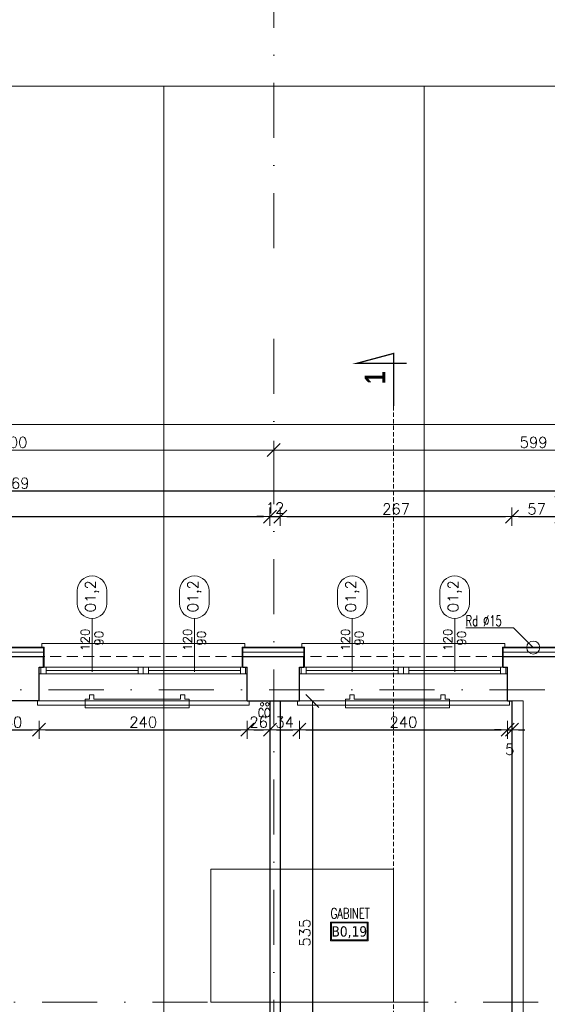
# Model space of a CAD drawing. Header units: millimetres. Extents: x 23192 to 177760, y -399809 to -79279.
# Tile 148 of 256: x 52299 to 52907, y -194342 to -193206. Entities that reach past the tile are written whole.
import ezdxf
from ezdxf.enums import TextEntityAlignment as Align

# ---------------------------------------------------------------- set-up
doc = ezdxf.new("R2010")
doc.units = ezdxf.units.MM
for name, pattern in [('CARKOVANA', [7.5, 5, -2.5]), ('DASHDOT', [25.4, 12.7, -6.35, 0, -6.35]), ('HIDDEN', [9.525, 6.35, -3.175])]:
    doc.linetypes.add(name, pattern=pattern)
doc.layers.get('0').update_dxf_attribs({"lineweight": 0})
for name, color, linetype, lineweight in [('!! 0_ Istn-okna', 6, 'Continuous', 13), ('!! 0_ Istn-sciany', 3, 'Continuous', 30), ('!! 0_ Istn-widok', 1, 'Continuous', 15), ('!! 0_ Opis', 8, 'Continuous', 13), ('!! 0_Istn-armatura', 6, 'Continuous', 9), ('!! 0_Istn-cienka', 4, 'Continuous', 9), ('!! 0_Opis_okna', 8, 'Continuous', 15), ('!! 0_Opis_pom', 9, 'Continuous', 13), ('!! 0_Osie', 1, 'DASHDOT', 13), ('!! 1_ tynk zewn  - nowy', 21, 'Continuous', 20), ('!! 2_ remont Ocieplenie', 4, 'ZIGZAG', 5), ('!! wymiary osi', 250, 'Continuous', 9), ('0-osie-liniA', 14, 'DASHDOT', 5)]:
    doc.layers.add(name, color=color, linetype=linetype, lineweight=lineweight)
for name, color, linetype, lineweight, plot in [('!! 0_Istn-grzejniki', 7, 'Continuous', 0, False), ('!! 0_ramki', 66, 'Continuous', 9, False), ('Powierzchnia', 140, 'Continuous', 5, False)]:
    doc.layers.add(name, color=color, linetype=linetype, lineweight=lineweight, plot=plot)
doc.layers.add('!! 1_Wyburzenia', color=252, linetype='CARKOVANA', lineweight=13, true_color=0x696969)
doc.styles.add('ARCHETYP', font='romans.shx', dxfattribs={"height": 15})
doc.styles.add('ARIAL', font='tahoma.ttf')
doc.styles.add('STYLE7', font='ARIALNB.TTF')
doc.styles.add('TXT', font='simplex.shx')
doc.linetypes.add('ZIGZAG', pattern='A,0.00254,-5.08,[131,ltypeshp.shx,S=5.08,R=0,X=-5.08,Y=0],-10.16,[131,ltypeshp.shx,S=5.08,R=180,X=5.08,Y=0],-5.08', length=20.32254)
doc.dimstyles.new('DIM50', dxfattribs={"dimscale": 5, "dimtxt": 2.5, "dimasz": 1.5, "dimexe": 0, "dimexo": 0, "dimgap": 0.5, "dimtad": 1, "dimdec": 4, "dimrnd": 0.5, "dimdsep": 46, "dimtxsty": 'TXT', "dimblk1": 'TICK1', "dimblk2": 'TICK1', "dimsah": 1, "dimcen": 0, "dimse1": 1, "dimse2": 1, "dimclrd": 1, "dimclre": 7, "dimclrt": 9, "dimadec": 0, "dimazin": 0, "dimtfac": 1, "dimtdec": 4, "dimtmove": 2, "dimatfit": 3, "dimldrblk": 'TICK1', "dimfxl": 1, "dimtolj": 1, "dimarcsym": 0})

# ---------------------------------------------------------------- blocks, each defined once
blk = doc.blocks.new('TICK1')
at = {"color": 2}
blk.add_line((-1, -1), (1, 1), dxfattribs=at)
at = {"color": 0}
for p, q in [((0, 0), (-1, 0)), ((0, -1.4), (0, 1.4))]:
    blk.add_line(p, q, dxfattribs=at)
blk = doc.blocks.new('*D3757')
at = {"layer": '!! wymiary osi', "color": 1, "lineweight": -2, "transparency": 16777216}
blk.add_line((48925.2, -193735.9), (54984.2, -193735.9), dxfattribs=at)
at = {"layer": 'DEFPOINTS', "color": 0, "transparency": 16777216}
for p in [(48917.7, -193635.5), (54991.7, -193635.5), (54991.7, -193735.9)]:
    blk.add_point(p, dxfattribs=at)
at = {"layer": '!! wymiary osi', "color": 1, "lineweight": -2, "transparency": 16777216, "xscale": 7.5, "yscale": 7.5, "zscale": 7.5, "rotation": 180}
blk.add_blockref('TICK1', (48917.7, -193735.9), dxfattribs=at)
at = {"layer": '!! wymiary osi', "color": 1, "lineweight": -2, "transparency": 16777216, "xscale": 7.5, "yscale": 7.5, "zscale": 7.5}
blk.add_blockref('TICK1', (54991.7, -193735.9), dxfattribs=at)
at = {"layer": '!! wymiary osi', "color": 9, "transparency": 16777216, "insert": (51954.7, -193727.1), "char_height": 12.5, "attachment_point": 5, "style": 'TXT'}
blk.add_mtext('\\A1;6074', dxfattribs=at)
blk = doc.blocks.new('*D3761')
at = {"layer": '!! wymiary osi', "color": 1, "lineweight": -2, "transparency": 16777216}
blk.add_line((51999.7, -193765.3), (52584.7, -193765.3), dxfattribs=at)
at = {"layer": 'DEFPOINTS', "color": 0, "transparency": 16777216}
for p in [(51992.2, -193765.3), (52592.2, -193765.3), (52592.2, -193765.3)]:
    blk.add_point(p, dxfattribs=at)
at = {"layer": '!! wymiary osi', "color": 1, "lineweight": -2, "transparency": 16777216, "xscale": 7.5, "yscale": 7.5, "zscale": 7.5, "rotation": 180}
blk.add_blockref('TICK1', (51992.2, -193765.3), dxfattribs=at)
at = {"layer": '!! wymiary osi', "color": 1, "lineweight": -2, "transparency": 16777216, "xscale": 7.5, "yscale": 7.5, "zscale": 7.5}
blk.add_blockref('TICK1', (52592.2, -193765.3), dxfattribs=at)
at = {"layer": '!! wymiary osi', "color": 9, "transparency": 16777216, "insert": (52292.2, -193756.5), "char_height": 12.5, "attachment_point": 5, "style": 'TXT'}
blk.add_mtext('\\A1;600', dxfattribs=at)
blk = doc.blocks.new('*D3762')
at = {"layer": '!! wymiary osi', "color": 1, "lineweight": -2, "transparency": 16777216}
blk.add_line((52599.7, -193765.3), (53183.7, -193765.3), dxfattribs=at)
at = {"layer": 'DEFPOINTS', "color": 0, "transparency": 16777216}
for p in [(52592.2, -193765.3), (53191.2, -193765.3), (53191.2, -193765.3)]:
    blk.add_point(p, dxfattribs=at)
at = {"layer": '!! wymiary osi', "color": 1, "lineweight": -2, "transparency": 16777216, "xscale": 7.5, "yscale": 7.5, "zscale": 7.5, "rotation": 180}
blk.add_blockref('TICK1', (52592.2, -193765.3), dxfattribs=at)
at = {"layer": '!! wymiary osi', "color": 1, "lineweight": -2, "transparency": 16777216, "xscale": 7.5, "yscale": 7.5, "zscale": 7.5}
blk.add_blockref('TICK1', (53191.2, -193765.3), dxfattribs=at)
at = {"layer": '!! wymiary osi', "color": 9, "transparency": 16777216, "insert": (52891.7, -193756.5), "char_height": 12.5, "attachment_point": 5, "style": 'TXT'}
blk.add_mtext('\\A1;599', dxfattribs=at)
blk = doc.blocks.new('BLOK OSIE A-B PN')
at = {"layer": '0-osie-liniA', "ltscale": 5}
blk.add_lwpolyline([(52592.2, -182063), (52592.2, -184306.7)], dxfattribs=at)
blk = doc.blocks.new('*D2241')
at = {"layer": '!! wymiary osi', "color": 1, "lineweight": -2, "transparency": 16777216}
blk.add_line((51662.2, -193749.3), (52916.2, -193749.3), dxfattribs=at)
at = {"layer": 'DEFPOINTS', "color": 0, "transparency": 16777216}
for p in [(52923.7, -193749.3), (51654.7, -193904.6), (52923.7, -193904.6)]:
    blk.add_point(p, dxfattribs=at)
at = {"layer": '!! wymiary osi', "color": 1, "lineweight": -2, "transparency": 16777216, "xscale": 7.5, "yscale": 7.5, "zscale": 7.5, "rotation": 180}
blk.add_blockref('TICK1', (51654.7, -193749.3), dxfattribs=at)
at = {"layer": '!! wymiary osi', "color": 1, "lineweight": -2, "transparency": 16777216, "xscale": 7.5, "yscale": 7.5, "zscale": 7.5}
blk.add_blockref('TICK1', (52923.7, -193749.3), dxfattribs=at)
at = {"layer": '!! wymiary osi', "color": 9, "transparency": 16777216, "insert": (52289.2, -193740.6), "char_height": 12.5, "attachment_point": 5, "style": 'TXT'}
blk.add_mtext('\\A1;1269', dxfattribs=at)
blk = doc.blocks.new('*D2260')
at = {"layer": '!! wymiary osi', "color": 1, "lineweight": -2, "transparency": 16777216}
blk.add_line((51711.2, -193779.1), (52580.2, -193779.1), dxfattribs=at)
at = {"layer": 'DEFPOINTS', "color": 0, "transparency": 16777216}
for p in [(52587.7, -193779.1), (52587.7, -194314.1), (51703.7, -194326.6)]:
    blk.add_point(p, dxfattribs=at)
at = {"layer": '!! wymiary osi', "color": 1, "lineweight": -2, "transparency": 16777216, "xscale": 7.5, "yscale": 7.5, "zscale": 7.5, "rotation": 180}
blk.add_blockref('TICK1', (51703.7, -193779.1), dxfattribs=at)
at = {"layer": '!! wymiary osi', "color": 1, "lineweight": -2, "transparency": 16777216, "xscale": 7.5, "yscale": 7.5, "zscale": 7.5}
blk.add_blockref('TICK1', (52587.7, -193779.1), dxfattribs=at)
at = {"layer": '!! wymiary osi', "color": 9, "transparency": 16777216, "insert": (52145.7, -193770.4), "char_height": 12.5, "attachment_point": 5, "style": 'TXT'}
blk.add_mtext('\\A1;884', dxfattribs=at)
blk = doc.blocks.new('*D2261')
at = {"layer": '!! wymiary osi', "color": 1, "lineweight": -2, "transparency": 16777216}
for p, q in [((52580.2, -193779.1), (52572.7, -193779.1)), ((52587.7, -193779.1), (52599.7, -193779.1)), ((52607.2, -193779.1), (52614.7, -193779.1))]:
    blk.add_line(p, q, dxfattribs=at)
at = {"layer": 'DEFPOINTS', "color": 0, "transparency": 16777216}
for p in [(52599.7, -193779.1), (52587.7, -194314.1), (52599.7, -194314.1)]:
    blk.add_point(p, dxfattribs=at)
at = {"layer": '!! wymiary osi', "color": 1, "lineweight": -2, "transparency": 16777216, "xscale": 7.5, "yscale": 7.5, "zscale": 7.5}
blk.add_blockref('TICK1', (52587.7, -193779.1), dxfattribs=at)
at = {"layer": '!! wymiary osi', "color": 1, "lineweight": -2, "transparency": 16777216, "xscale": 7.5, "yscale": 7.5, "zscale": 7.5, "rotation": 180}
blk.add_blockref('TICK1', (52599.7, -193779.1), dxfattribs=at)
at = {"layer": '!! wymiary osi', "color": 9, "transparency": 16777216, "insert": (52593.7, -193769.1), "char_height": 12.5, "attachment_point": 5, "style": 'TXT'}
blk.add_mtext('\\A1;12', dxfattribs=at)
blk = doc.blocks.new('*D2262')
at = {"layer": '!! wymiary osi', "color": 1, "lineweight": -2, "transparency": 16777216}
blk.add_line((52607.2, -193779.1), (52859.2, -193779.1), dxfattribs=at)
at = {"layer": 'DEFPOINTS', "color": 0, "transparency": 16777216}
for p in [(52866.7, -193779.1), (52866.7, -193966.6), (52599.7, -194314.1)]:
    blk.add_point(p, dxfattribs=at)
at = {"layer": '!! wymiary osi', "color": 1, "lineweight": -2, "transparency": 16777216, "xscale": 7.5, "yscale": 7.5, "zscale": 7.5, "rotation": 180}
blk.add_blockref('TICK1', (52599.7, -193779.1), dxfattribs=at)
at = {"layer": '!! wymiary osi', "color": 1, "lineweight": -2, "transparency": 16777216, "xscale": 7.5, "yscale": 7.5, "zscale": 7.5}
blk.add_blockref('TICK1', (52866.7, -193779.1), dxfattribs=at)
at = {"layer": '!! wymiary osi', "color": 9, "transparency": 16777216, "insert": (52733.2, -193770.4), "char_height": 12.5, "attachment_point": 5, "style": 'TXT'}
blk.add_mtext('\\A1;267', dxfattribs=at)
blk = doc.blocks.new('*D2414')
at = {"layer": '!! wymiary osi', "color": 1, "lineweight": -2, "transparency": 16777216}
blk.add_line((52269.2, -194025), (52314.2, -194025), dxfattribs=at)
at = {"layer": 'DEFPOINTS', "color": 0, "transparency": 16777216}
for p in [(52261.7, -193991.6), (52321.7, -193991.6), (52321.7, -194025)]:
    blk.add_point(p, dxfattribs=at)
at = {"layer": '!! wymiary osi', "color": 1, "lineweight": -2, "transparency": 16777216, "xscale": 7.5, "yscale": 7.5, "zscale": 7.5, "rotation": 180}
blk.add_blockref('TICK1', (52261.7, -194025), dxfattribs=at)
at = {"layer": '!! wymiary osi', "color": 1, "lineweight": -2, "transparency": 16777216, "xscale": 7.5, "yscale": 7.5, "zscale": 7.5}
blk.add_blockref('TICK1', (52321.7, -194025), dxfattribs=at)
at = {"layer": '!! wymiary osi', "color": 9, "transparency": 16777216, "insert": (52291.7, -194016.2), "char_height": 12.5, "attachment_point": 5, "style": 'TXT'}
blk.add_mtext('\\A1;60', dxfattribs=at)
blk = doc.blocks.new('*D2415')
at = {"layer": '!! wymiary osi', "color": 1, "lineweight": -2, "transparency": 16777216}
blk.add_line((52329.2, -194025), (52554.2, -194025), dxfattribs=at)
at = {"layer": 'DEFPOINTS', "color": 0, "transparency": 16777216}
for p in [(52321.7, -193991.6), (52561.7, -193991.6), (52561.7, -194025)]:
    blk.add_point(p, dxfattribs=at)
at = {"layer": '!! wymiary osi', "color": 1, "lineweight": -2, "transparency": 16777216, "xscale": 7.5, "yscale": 7.5, "zscale": 7.5, "rotation": 180}
blk.add_blockref('TICK1', (52321.7, -194025), dxfattribs=at)
at = {"layer": '!! wymiary osi', "color": 1, "lineweight": -2, "transparency": 16777216, "xscale": 7.5, "yscale": 7.5, "zscale": 7.5}
blk.add_blockref('TICK1', (52561.7, -194025), dxfattribs=at)
at = {"layer": '!! wymiary osi', "color": 9, "transparency": 16777216, "insert": (52441.7, -194016.2), "char_height": 12.5, "attachment_point": 5, "style": 'TXT'}
blk.add_mtext('\\A1;240', dxfattribs=at)
blk = doc.blocks.new('*D2416')
at = {"layer": '!! wymiary osi', "color": 1, "lineweight": -2, "transparency": 16777216}
blk.add_line((52569.2, -194025), (52580.2, -194025), dxfattribs=at)
at = {"layer": 'DEFPOINTS', "color": 0, "transparency": 16777216}
for p in [(52561.7, -193991.6), (52587.7, -193991.6), (52587.7, -194025)]:
    blk.add_point(p, dxfattribs=at)
at = {"layer": '!! wymiary osi', "color": 1, "lineweight": -2, "transparency": 16777216, "xscale": 7.5, "yscale": 7.5, "zscale": 7.5, "rotation": 180}
blk.add_blockref('TICK1', (52561.7, -194025), dxfattribs=at)
at = {"layer": '!! wymiary osi', "color": 1, "lineweight": -2, "transparency": 16777216, "xscale": 7.5, "yscale": 7.5, "zscale": 7.5}
blk.add_blockref('TICK1', (52587.7, -194025), dxfattribs=at)
at = {"layer": '!! wymiary osi', "color": 9, "transparency": 16777216, "insert": (52574.7, -194016.2), "char_height": 12.5, "attachment_point": 5, "style": 'TXT'}
blk.add_mtext('\\A1;26', dxfattribs=at)
blk = doc.blocks.new('*D2417')
at = {"layer": '!! wymiary osi', "color": 1, "lineweight": -2, "transparency": 16777216}
blk.add_line((52595.2, -194025), (52614.2, -194025), dxfattribs=at)
at = {"layer": 'DEFPOINTS', "color": 0, "transparency": 16777216}
for p in [(52587.7, -193991.6), (52621.7, -193991.6), (52621.7, -194025)]:
    blk.add_point(p, dxfattribs=at)
at = {"layer": '!! wymiary osi', "color": 1, "lineweight": -2, "transparency": 16777216, "xscale": 7.5, "yscale": 7.5, "zscale": 7.5, "rotation": 180}
blk.add_blockref('TICK1', (52587.7, -194025), dxfattribs=at)
at = {"layer": '!! wymiary osi', "color": 1, "lineweight": -2, "transparency": 16777216, "xscale": 7.5, "yscale": 7.5, "zscale": 7.5}
blk.add_blockref('TICK1', (52621.7, -194025), dxfattribs=at)
at = {"layer": '!! wymiary osi', "color": 9, "transparency": 16777216, "insert": (52604.7, -194016.2), "char_height": 12.5, "attachment_point": 5, "style": 'TXT'}
blk.add_mtext('\\A1;34', dxfattribs=at)
blk = doc.blocks.new('*D2418')
at = {"layer": '!! wymiary osi', "color": 1, "lineweight": -2, "transparency": 16777216}
blk.add_line((52629.2, -194025), (52854.2, -194025), dxfattribs=at)
at = {"layer": 'DEFPOINTS', "color": 0, "transparency": 16777216}
for p in [(52621.7, -193991.6), (52861.7, -193991.6), (52861.7, -194025)]:
    blk.add_point(p, dxfattribs=at)
at = {"layer": '!! wymiary osi', "color": 1, "lineweight": -2, "transparency": 16777216, "xscale": 7.5, "yscale": 7.5, "zscale": 7.5, "rotation": 180}
blk.add_blockref('TICK1', (52621.7, -194025), dxfattribs=at)
at = {"layer": '!! wymiary osi', "color": 1, "lineweight": -2, "transparency": 16777216, "xscale": 7.5, "yscale": 7.5, "zscale": 7.5}
blk.add_blockref('TICK1', (52861.7, -194025), dxfattribs=at)
at = {"layer": '!! wymiary osi', "color": 9, "transparency": 16777216, "insert": (52741.7, -194016.2), "char_height": 12.5, "attachment_point": 5, "style": 'TXT'}
blk.add_mtext('\\A1;240', dxfattribs=at)
blk = doc.blocks.new('*D2419')
at = {"layer": '!! wymiary osi', "color": 1, "lineweight": -2, "transparency": 16777216}
for p, q in [((52854.2, -194025), (52846.7, -194025)), ((52861.7, -194025), (52866.7, -194025)), ((52874.2, -194025), (52881.7, -194025))]:
    blk.add_line(p, q, dxfattribs=at)
at = {"layer": 'DEFPOINTS', "color": 0, "transparency": 16777216}
for p in [(52861.7, -193991.6), (52866.7, -193991.6), (52866.7, -194025)]:
    blk.add_point(p, dxfattribs=at)
at = {"layer": '!! wymiary osi', "color": 1, "lineweight": -2, "transparency": 16777216, "xscale": 7.5, "yscale": 7.5, "zscale": 7.5}
blk.add_blockref('TICK1', (52861.7, -194025), dxfattribs=at)
at = {"layer": '!! wymiary osi', "color": 1, "lineweight": -2, "transparency": 16777216, "xscale": 7.5, "yscale": 7.5, "zscale": 7.5, "rotation": 180}
blk.add_blockref('TICK1', (52866.7, -194025), dxfattribs=at)
at = {"layer": '!! wymiary osi', "color": 9, "transparency": 16777216, "insert": (52864.2, -194047.5), "char_height": 12.5, "attachment_point": 5, "style": 'TXT'}
blk.add_mtext('\\A1;5', dxfattribs=at)
blk = doc.blocks.new('*D2439')
at = {"layer": '!! wymiary osi', "color": 1, "lineweight": -2, "transparency": 16777216}
blk.add_line((52636.8, -193999.1), (52636.8, -194519.1), dxfattribs=at)
at = {"layer": 'DEFPOINTS', "color": 0, "transparency": 16777216}
for p in [(52599.7, -193991.6), (52599.7, -194526.6), (52636.8, -194526.6)]:
    blk.add_point(p, dxfattribs=at)
at = {"layer": '!! wymiary osi', "color": 1, "lineweight": -2, "transparency": 16777216, "xscale": 7.5, "yscale": 7.5, "zscale": 7.5}
for p, rotation in [((52636.8, -193991.6), 90), ((52636.8, -194526.6), 270)]:
    blk.add_blockref('TICK1', p, dxfattribs=dict(at, rotation=rotation))
at = {"layer": '!! wymiary osi', "color": 9, "transparency": 16777216, "insert": (52628, -194259.1), "char_height": 12.5, "attachment_point": 5, "rotation": 90, "style": 'TXT'}
blk.add_mtext('\\A1;535', dxfattribs=at)
blk = doc.blocks.new('*D2624')
at = {"layer": '!! wymiary osi', "color": 1, "lineweight": -2, "transparency": 16777216}
blk.add_line((52874.2, -193779.1), (52916.2, -193779.1), dxfattribs=at)
at = {"layer": 'DEFPOINTS', "color": 0, "transparency": 16777216}
for p in [(52923.7, -193779.1), (52923.7, -193915.6), (52866.7, -193966.6)]:
    blk.add_point(p, dxfattribs=at)
at = {"layer": '!! wymiary osi', "color": 1, "lineweight": -2, "transparency": 16777216, "xscale": 7.5, "yscale": 7.5, "zscale": 7.5, "rotation": 180}
blk.add_blockref('TICK1', (52866.7, -193779.1), dxfattribs=at)
at = {"layer": '!! wymiary osi', "color": 1, "lineweight": -2, "transparency": 16777216, "xscale": 7.5, "yscale": 7.5, "zscale": 7.5}
blk.add_blockref('TICK1', (52923.7, -193779.1), dxfattribs=at)
at = {"layer": '!! wymiary osi', "color": 9, "transparency": 16777216, "insert": (52895.2, -193770.4), "char_height": 12.5, "attachment_point": 5, "style": 'TXT'}
blk.add_mtext('\\A1;57', dxfattribs=at)
blk = doc.blocks.new('oznaczenie przekroi')
at = {"layer": '!! 0_ Opis', "color": 2, "const_width": 1.44}
blk.add_lwpolyline([(88789.9, -193651.7), (88789.9, -193590.9), (88747.9, -193602.2), (88805.1, -193602.2)], dxfattribs=at)
blk.add_lwpolyline([(88789.9, -193651.7), (88789.9, -193590.9), (88747.9, -193602.2), (88805.1, -193602.2)], dxfattribs=at)
at = {"layer": '!! 1_Wyburzenia'}
blk.add_lwpolyline([(88789.9, -193651.7), (88789.9, -199799.7)], dxfattribs=at)
at = {"layer": '!! 0_ Opis', "color": 9, "style": 'STYLE7', "text_generation_flag": 6, "width": 0.95}
blk.add_text('1', height=24, rotation=270, dxfattribs=at).set_placement((88780.5, -193626.1))
blk = doc.blocks.new('1_ok-opis')
blk.add_line((0, 111.6), (0, 50))
for points in [[(-17, 128.6), (-17, 143.6)], [(17, 128.6), (17, 143.6)]]:
    blk.add_lwpolyline(points)
for centre, start, end in [((0, 143.6), 0, 180), ((0, 128.6), 180, 0)]:
    blk.add_arc(centre, 17, start, end)
at = {"style": 'ARCHETYP'}
for tag, height, rotation, p in [('NR', 12, 90, (0, 136.9)), ('NR', 12, 270, (0, 136.9)), ('SZEROKOŚĆ', 10, 90, (-8, 78.3)), ('WYSOKOŚĆ', 10, 270, (-8, 78.3)), ('WYSOKOŚĆ', 10, 90, (8, 78.3)), ('SZEROKOŚĆ', 10, 270, (8, 78.3))]:
    blk.add_attdef(tag, text='', height=height, rotation=rotation, dxfattribs=at).set_placement(p, align=Align.MIDDLE)
blk = doc.blocks.new('BLOK OSI')
at = {"layer": '0-osie-liniA', "ltscale": 5}
for points in [[(52592.21142, -193637.0088), (52592.21142, -199860.81919)], [(51570.03302, -194041.7797), (53810.60983, -194041.7797)], [(48639.33021, -194402.0883), (55424.2848, -194402.0883)]]:
    blk.add_lwpolyline(points, dxfattribs=at)
at = {"layer": '!! wymiary osi'}
dim = blk.add_aligned_dim(p1=(48917.71142, -193635.47368), p2=(54991.71142, -193635.47368), distance=-100.4179, dimstyle='DIM50', dxfattribs=at)
dim.commit()
dim.dimension.update_dxf_attribs({"geometry": '*D3757', "text_midpoint": (51954.71142, -193727.14158)})
for base, p1, p2, picture, middle in [((52592.21142, -193765.29711), (51992.21142, -193765.29711), (52592.21142, -193765.29711), '*D3761', (52292.21142, -193756.54711)), ((53191.21142, -193765.29711), (52592.21142, -193765.29711), (53191.21142, -193765.29711), '*D3762', (52891.71142, -193756.54711))]:
    dim = blk.add_linear_dim(base=base, p1=p1, p2=p2, dimstyle='DIM50', dxfattribs=at)
    dim.commit()
    dim.dimension.update_dxf_attribs({"geometry": picture, "text_midpoint": middle})

msp = doc.modelspace()

# ---------------------------------------------------------------- linework, layer by layer
at = {"layer": '!! 0_ Istn-okna'}
for points in [[(52321.71142, -193952.5883), (52561.71142, -193952.5883)], [(52329.71142, -193956.5883), (52435.71142, -193956.5883)], [(52447.71142, -193956.5883), (52553.71142, -193956.5883)], [(52621.71142, -193952.5883), (52861.71142, -193952.5883)], [(52629.71142, -193956.5883), (52735.71142, -193956.5883)], [(52747.71142, -193956.5883), (52853.71142, -193956.5883)], [(52321.71142, -193960.5883), (52561.71142, -193960.5883)], [(52621.71142, -193960.5883), (52861.71142, -193960.5883)]]:
    msp.add_lwpolyline(points, dxfattribs=at)
for points in [[(52323.71142, -193952.5883), (52329.71142, -193952.5883), (52329.71142, -193960.5883), (52323.71142, -193960.5883)], [(52435.71142, -193952.5883), (52441.71142, -193952.5883), (52441.71142, -193960.5883), (52435.71142, -193960.5883)], [(52441.71142, -193952.5883), (52447.71142, -193952.5883), (52447.71142, -193960.5883), (52441.71142, -193960.5883)], [(52553.71142, -193952.5883), (52559.71142, -193952.5883), (52559.71142, -193960.5883), (52553.71142, -193960.5883)], [(52623.71142, -193952.5883), (52629.71142, -193952.5883), (52629.71142, -193960.5883), (52623.71142, -193960.5883)], [(52735.71142, -193952.5883), (52741.71142, -193952.5883), (52741.71142, -193960.5883), (52735.71142, -193960.5883)], [(52741.71142, -193952.5883), (52747.71142, -193952.5883), (52747.71142, -193960.5883), (52741.71142, -193960.5883)], [(52853.71142, -193952.5883), (52859.71142, -193952.5883), (52859.71142, -193960.5883), (52853.71142, -193960.5883)]]:
    msp.add_lwpolyline(points, close=True, dxfattribs=at)
at = {"layer": '!! 0_ Istn-sciany'}
for points in [[(52256.71142, -193940.5883), (52326.71142, -193940.5883)], [(52326.71142, -193952.5883), (52326.71142, -193940.5883)], [(52326.71142, -193952.5883), (52326.71142, -193940.5883)], [(52556.71142, -193940.5883), (52626.71142, -193940.5883)], [(52556.71142, -193952.5883), (52556.71142, -193940.5883)], [(52556.71142, -193952.5883), (52556.71142, -193940.5883)], [(52626.71142, -193952.5883), (52626.71142, -193940.5883)], [(52626.71142, -193952.5883), (52626.71142, -193940.5883)], [(52856.71142, -193940.5883), (52923.71142, -193940.5883)], [(52856.71142, -193952.5883), (52856.71142, -193940.5883)], [(52856.71142, -193952.5883), (52856.71142, -193940.5883)], [(52321.71142, -193952.5883), (52326.71142, -193952.5883)], [(52321.71142, -193991.5883), (52321.71142, -193952.5883)], [(52556.71142, -193952.5883), (52561.71142, -193952.5883)], [(52561.71142, -193991.5883), (52561.71142, -193952.5883)], [(52621.71142, -193952.5883), (52626.71142, -193952.5883)], [(52621.71142, -193991.5883), (52621.71142, -193952.5883)], [(52856.71142, -193952.5883), (52861.71142, -193952.5883)], [(52861.71142, -193991.5883), (52861.71142, -193952.5883)], [(52321.71142, -193991.5883), (52261.71142, -193991.5883)], [(52561.71142, -193991.5883), (52621.71142, -193991.5883)], [(52587.71142, -193991.5883), (52587.71142, -194526.5883)], [(52599.71142, -193991.5883), (52599.71142, -194526.5883)], [(52861.71142, -193991.5883), (52866.71142, -193991.5883)], [(52866.71142, -193991.5883), (52866.71142, -194351.5883)]]:
    msp.add_lwpolyline(points, dxfattribs=at)
at = {"layer": '!! 0_ Istn-widok'}
for points in [[(52558.71142, -193925.5883), (52324.71142, -193925.5883)], [(52324.71142, -193930.5883), (52324.71142, -193925.5883)], [(52558.71142, -193930.5883), (52558.71142, -193925.5883)], [(52858.71142, -193925.5883), (52624.71142, -193925.5883)], [(52624.71142, -193930.5883), (52624.71142, -193925.5883)], [(52858.71142, -193930.5883), (52858.71142, -193925.5883)], [(52319.71142, -193991.5883), (52319.71142, -193996.5883)], [(52563.71142, -193991.5883), (52563.71142, -193996.5883)], [(52587.71142, -193991.5883), (52599.71142, -193991.5883)], [(52619.71142, -193991.5883), (52619.71142, -193996.5883)], [(52863.71142, -193991.5883), (52863.71142, -193996.5883)], [(52319.71142, -193996.5883), (52563.71142, -193996.5883)], [(52619.71142, -193996.5883), (52863.71142, -193996.5883)]]:
    msp.add_lwpolyline(points, dxfattribs=at)
msp.add_circle((52891.21802, -193930.0883), 7.5, dxfattribs=at)
at = {"layer": '!! 0_ Opis'}
for points in [[(52868.58082, -193907.4511), (52813.69548, -193907.4511)], [(52868.58082, -193907.4511), (52891.21802, -193930.0883)]]:
    msp.add_lwpolyline(points, dxfattribs=at)
at = {"layer": '!! 0_Istn-armatura'}
for centre in [(52578.71142, -193995.5883), (52584.71142, -193995.5883)]:
    msp.add_circle(centre, 2, dxfattribs=at)
at = {"layer": '!! 0_Istn-cienka', "linetype": 'HIDDEN', "ltscale": 2}
for points in [[(52556.71142, -193940.5883), (52326.71142, -193940.5883)], [(52856.71142, -193940.5883), (52626.71142, -193940.5883)], [(52321.71142, -193991.5883), (52561.71142, -193991.5883)], [(52621.71142, -193991.5883), (52861.71142, -193991.5883)]]:
    msp.add_lwpolyline(points, dxfattribs=at)
at = {"layer": '!! 0_Istn-grzejniki'}
for points in [[(52489.71142, -193984.5883), (52489.71142, -193989.5883), (52494.71142, -193989.5883), (52494.71142, -193999.5883), (52374.71142, -193999.5883), (52374.71142, -193989.5883), (52379.71142, -193989.5883), (52379.71142, -193984.5883), (52384.71142, -193984.5883), (52384.71142, -193989.5883), (52484.71142, -193989.5883), (52484.71142, -193984.5883)], [(52789.71142, -193984.5883), (52789.71142, -193989.5883), (52794.71142, -193989.5883), (52794.71142, -193999.5883), (52674.71142, -193999.5883), (52674.71142, -193989.5883), (52679.71142, -193989.5883), (52679.71142, -193984.5883), (52684.71142, -193984.5883), (52684.71142, -193989.5883), (52784.71142, -193989.5883), (52784.71142, -193984.5883)]]:
    msp.add_lwpolyline(points, close=True, dxfattribs=at)
at = {"layer": '!! 0_Opis_pom', "ltscale": 0.7}
for points in [[(52657.4494, -194268.43204), (52700.9694, -194268.43204), (52700.9694, -194246.67204), (52657.4494, -194246.67204)], [(52658.5374, -194267.34404), (52699.8814, -194267.34404), (52699.8814, -194247.76004), (52658.5374, -194247.76004)]]:
    msp.add_lwpolyline(points, close=True, dxfattribs=at)
at = {"layer": '!! 0_ramki'}
for points in [[(48565.42916, -193282.57641), (52765.42916, -193282.57641), (52765.42916, -196252.57641), (48565.42916, -196252.57641)], [(52465.42916, -193282.57641), (56665.42916, -193282.57641), (56665.42916, -196252.57641), (52465.42916, -196252.57641)], [(52519.78298, -194185.54833), (52730.37796, -194185.54833), (52730.37796, -194339.0883), (52519.78298, -194339.0883)]]:
    msp.add_lwpolyline(points, close=True, dxfattribs=at)
at = {"layer": '!! 1_ tynk zewn  - nowy'}
for points in [[(52327.71142, -193929.5883), (52255.71142, -193929.5883)], [(52327.71142, -193930.5883), (52255.71142, -193930.5883)], [(52326.71142, -193940.5883), (52326.71142, -193929.5883)], [(52327.71142, -193952.5883), (52327.71142, -193929.5883)], [(52555.71142, -193952.5883), (52555.71142, -193929.5883)], [(52627.71142, -193929.5883), (52555.71142, -193929.5883)], [(52627.71142, -193930.5883), (52555.71142, -193930.5883)], [(52556.71142, -193940.5883), (52556.71142, -193929.5883)], [(52626.71142, -193940.5883), (52626.71142, -193929.5883)], [(52627.71142, -193952.5883), (52627.71142, -193929.5883)], [(52923.71142, -193929.5883), (52855.71142, -193929.5883)], [(52855.71142, -193952.5883), (52855.71142, -193929.5883)], [(52923.71142, -193930.5883), (52855.71142, -193930.5883)], [(52856.71142, -193940.5883), (52856.71142, -193929.5883)]]:
    msp.add_lwpolyline(points, dxfattribs=at)
at = {"layer": '!! 2_ remont Ocieplenie', "linetype": 'ZIGZAG', "ltscale": 0.75}
for points in [[(52326.71142, -193935.5883), (52256.71142, -193935.5883)], [(52626.71142, -193935.5883), (52556.71142, -193935.5883)], [(52923.71142, -193935.5883), (52856.71142, -193935.5883)]]:
    msp.add_lwpolyline(points, dxfattribs=at)
at = {"layer": 'Powierzchnia'}
for points in [[(51716.71142, -193991.5883), (52587.71142, -193991.5883), (52587.71142, -194626.5883), (51773.71142, -194626.5883), (51773.71142, -194608.5883), (51716.71142, -194608.5883)], [(52599.71142, -193991.5883), (52879.71142, -193991.5883), (52879.71142, -194608.5883), (52809.71142, -194608.5883), (52809.71142, -194626.5883), (52599.71142, -194626.5883)]]:
    msp.add_lwpolyline(points, close=True, dxfattribs=at)

# ---------------------------------------------------------------- block references
at = {"layer": '!! 0_Opis_okna'}
ref = msp.add_blockref('1_ok-opis', (52382.71142, -194008.11446), dxfattribs=at)
ref.add_attrib('WYSOKOŚĆ', '90', dxfattribs={"layer": '0', "height": 10, "rotation": 90, "style": 'ARCHETYP'}).set_placement((52390.71142, -193919.39405), align=Align.MIDDLE)
ref.add_attrib('SZEROKOŚĆ', '120', dxfattribs={"layer": '0', "height": 10, "rotation": 90, "style": 'ARCHETYP'}).set_placement((52374.71142, -193921.16751), align=Align.MIDDLE)
ref.add_attrib('NR', 'O1,2', dxfattribs={"layer": '0', "height": 12, "rotation": 90, "style": 'ARCHETYP'}).set_placement((52382.71142, -193871.21302), align=Align.MIDDLE)
ref = msp.add_blockref('1_ok-opis', (52500.71142, -194008.11446), dxfattribs=at)
ref.add_attrib('WYSOKOŚĆ', '90', dxfattribs={"layer": '0', "height": 10, "rotation": 90, "style": 'ARCHETYP'}).set_placement((52508.71142, -193919.39405), align=Align.MIDDLE)
ref.add_attrib('SZEROKOŚĆ', '120', dxfattribs={"layer": '0', "height": 10, "rotation": 90, "style": 'ARCHETYP'}).set_placement((52492.71142, -193921.16751), align=Align.MIDDLE)
ref.add_attrib('NR', 'O1,2', dxfattribs={"layer": '0', "height": 12, "rotation": 90, "style": 'ARCHETYP'}).set_placement((52500.71142, -193871.21302), align=Align.MIDDLE)
ref = msp.add_blockref('1_ok-opis', (52682.71142, -194008.11446), dxfattribs=at)
ref.add_attrib('WYSOKOŚĆ', '90', dxfattribs={"layer": '0', "height": 10, "rotation": 90, "style": 'ARCHETYP'}).set_placement((52690.71142, -193919.39405), align=Align.MIDDLE)
ref.add_attrib('SZEROKOŚĆ', '120', dxfattribs={"layer": '0', "height": 10, "rotation": 90, "style": 'ARCHETYP'}).set_placement((52674.71142, -193921.16751), align=Align.MIDDLE)
ref.add_attrib('NR', 'O1,2', dxfattribs={"layer": '0', "height": 12, "rotation": 90, "style": 'ARCHETYP'}).set_placement((52682.71142, -193871.21302), align=Align.MIDDLE)
ref = msp.add_blockref('1_ok-opis', (52800.71142, -194008.11446), dxfattribs=at)
ref.add_attrib('WYSOKOŚĆ', '90', dxfattribs={"layer": '0', "height": 10, "rotation": 90, "style": 'ARCHETYP'}).set_placement((52808.71142, -193919.39405), align=Align.MIDDLE)
ref.add_attrib('SZEROKOŚĆ', '120', dxfattribs={"layer": '0', "height": 10, "rotation": 90, "style": 'ARCHETYP'}).set_placement((52792.71142, -193921.16751), align=Align.MIDDLE)
ref.add_attrib('NR', 'O1,2', dxfattribs={"layer": '0', "height": 12, "rotation": 90, "style": 'ARCHETYP'}).set_placement((52800.71142, -193871.21302), align=Align.MIDDLE)
at = {"layer": '!! 0_Osie'}
for name, p in [('BLOK OSIE A-B PN', (0, -9182.23287)), ('BLOK OSI', (0, 63))]:
    msp.add_blockref(name, p, dxfattribs=at)
at = {"layer": '!! 1_Wyburzenia'}
msp.add_blockref('oznaczenie przekroi', (-36059.54271, 0), dxfattribs=at)

# ---------------------------------------------------------------- texts
at = {"layer": '!! 0_ Opis', "style": 'ARCHETYP', "width": 0.7}
msp.add_text('Rd %%C15', height=12, rotation=359.99999996, dxfattribs=at).set_placement((52813.33517, -193905.27771))
at = {"layer": '!! 0_Istn-armatura', "style": 'ARCHETYP', "width": 0.8}
msp.add_text('CO', height=10, rotation=0.00000004, dxfattribs=at).set_placement((52573.82958, -194010.22337))
at = {"layer": '!! 0_Opis_pom', "ltscale": 0.7, "style": 'TXT', "width": 0.7}
msp.add_text('GABINET', height=12, dxfattribs=at).set_placement((52680.32454, -194242.62572), align=Align.CENTER)
at = {"layer": '!! 0_Opis_pom', "ltscale": 0.7, "style": 'ARIAL'}
msp.add_attdef('B0,19', text='', height=11.968, dxfattribs=at).set_placement((52679.2094, -194257.55204), align=Align.MIDDLE_CENTER)

# ---------------------------------------------------------------- dimensions: what is measured, and where the dimension line sits
at = {"layer": '!! wymiary osi'}
for base, p1, p2, picture, middle in [((52923.71142, -193749.32362), (51654.71142, -193904.5883), (52923.71142, -193904.5883), '*D2241', (52289.21142, -193740.57362)), ((52587.71142, -193779.12584), (51703.71142, -194326.5883), (52587.71142, -194314.0883), '*D2260', (52145.71142, -193770.37584)), ((52599.71142, -193779.12584), (52587.71142, -194314.0883), (52599.71142, -194314.0883), '*D2261', (52593.71142, -193769.12584)), ((52866.71142, -193779.12584), (52599.71142, -194314.0883), (52866.71142, -193966.5883), '*D2262', (52733.21142, -193770.37584)), ((52923.71142, -193779.12584), (52866.71142, -193966.5883), (52923.71142, -193915.5883), '*D2624', (52895.21142, -193770.37584)), ((52321.71142, -194024.98081), (52261.71142, -193991.5883), (52321.71142, -193991.5883), '*D2414', (52291.71142, -194016.23081)), ((52561.71142, -194024.98081), (52321.71142, -193991.5883), (52561.71142, -193991.5883), '*D2415', (52441.71142, -194016.23081)), ((52587.71142, -194024.98081), (52561.71142, -193991.5883), (52587.71142, -193991.5883), '*D2416', (52574.71142, -194016.23081)), ((52621.71142, -194024.98081), (52587.71142, -193991.5883), (52621.71142, -193991.5883), '*D2417', (52604.71142, -194016.23081)), ((52861.71142, -194024.98081), (52621.71142, -193991.5883), (52861.71142, -193991.5883), '*D2418', (52741.71142, -194016.23081)), ((52866.71142, -194024.98081), (52861.71142, -193991.5883), (52866.71142, -193991.5883), '*D2419', (52864.21142, -194047.48081))]:
    dim = msp.add_linear_dim(base=base, p1=p1, p2=p2, dimstyle='DIM50', dxfattribs=at)
    dim.commit()
    dim.dimension.update_dxf_attribs({"geometry": picture, "text_midpoint": middle})
dim = msp.add_linear_dim(base=(52636.75858, -194526.5883), p1=(52599.71142, -193991.5883), p2=(52599.71142, -194526.5883), angle=90, dimstyle='DIM50', dxfattribs=at)
dim.commit()
dim.dimension.update_dxf_attribs({"geometry": '*D2439', "text_midpoint": (52628.00858, -194259.0883)})

doc.saveas('drawing.dxf')
